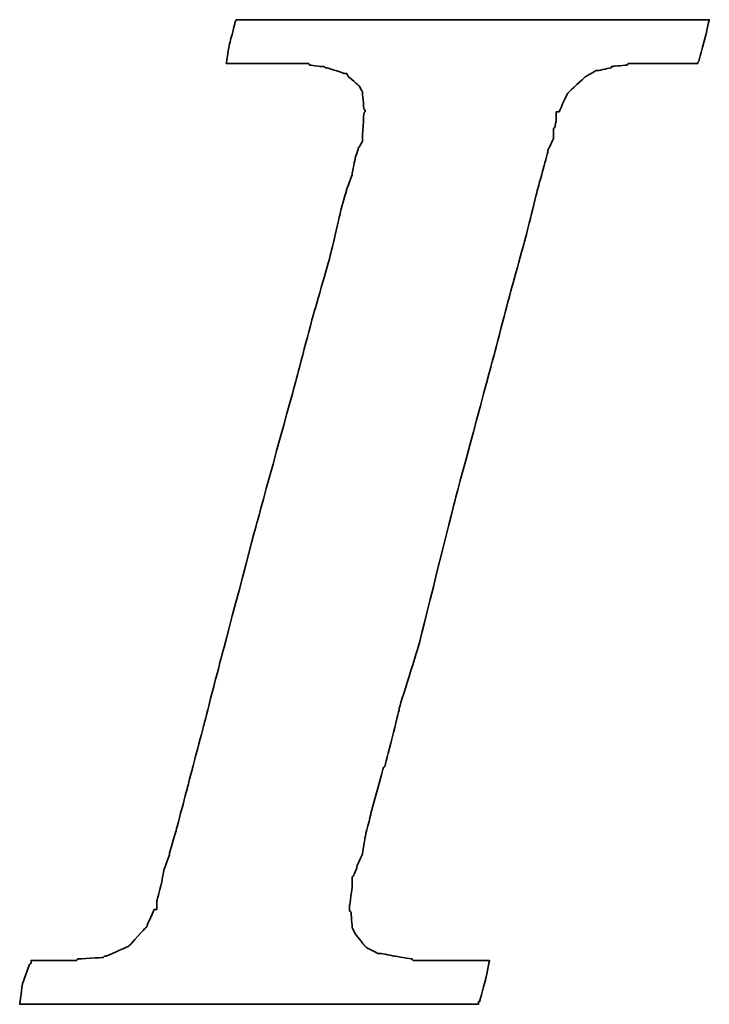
# Model space of a CAD drawing. Extents: x 564 to 765, y 41 to 158.
# Tile 23 of 40: x 724.31 to 725.82, y 107.48 to 109.64. Entities that reach past the tile are written whole.
import ezdxf

# ---------------------------------------------------------------- set-up
doc = ezdxf.new("R2010")
doc.units = 0
doc.header["$MEASUREMENT"] = 0
doc.layers.add('DIM', color=4, linetype='CONTINUOUS')
doc.layers.add('layer 1', color=7, linetype='CONTINUOUS')

# ---------------------------------------------------------------- blocks, each defined once
blk = doc.blocks.new('TBI MOTION logo(完整正式版)')
at = {"layer": 'layer 1', "color": 22, "lineweight": 35}
blk.add_open_spline([(-40.59125, -7.94375), (-40.59125, -7.94375), (-40.97375, -7.94375), (-40.97375, -7.94375), (-40.97375, -7.94375), (-40.97375, -7.94375), (-41.38125, -7.94375), (-41.38125, -7.94375), (-41.38125, -7.94375), (-41.38125, -7.94375), (-41.54875, -7.94375), (-41.54875, -7.94375), (-41.54875, -7.94375), (-41.54875, -7.94375), (-41.59875, -7.94375), (-41.59875, -7.94375), (-41.59875, -7.94375), (-41.59875, -7.94375), (-41.88375, -7.94375), (-41.88375, -7.94375), (-41.88375, -7.94375), (-41.88375, -7.94375), (-41.90875, -7.91875), (-41.90875, -7.91875), (-41.90875, -7.91875), (-41.90875, -7.91875), (-42.19875, -7.87125), (-42.19875, -7.87125), (-42.19875, -7.87125), (-42.19875, -7.87125), (-42.43875, -7.82375), (-42.43875, -7.82375), (-42.43875, -7.82375), (-42.43875, -7.82375), (-42.45875, -7.82375), (-42.45875, -7.82375), (-42.45875, -7.82375), (-42.45875, -7.82375), (-42.48625, -7.82375), (-42.48625, -7.82375), (-42.48625, -7.82375), (-42.48625, -7.82375), (-42.67625, -7.72375), (-42.67625, -7.72375), (-42.67625, -7.72375), (-42.67625, -7.72375), (-42.70125, -7.70375), (-42.70125, -7.70375), (-42.70125, -7.70375), (-42.70125, -7.70375), (-42.72375, -7.67875), (-42.72375, -7.67875), (-42.72375, -7.67875), (-42.72375, -7.67875), (-42.86875, -7.48875), (-42.86875, -7.48875), (-42.86875, -7.48875), (-42.86875, -7.48875), (-42.89375, -7.43875), (-42.89375, -7.43875), (-42.89375, -7.43875), (-42.89375, -7.43875), (-42.91875, -7.38875), (-42.91875, -7.38875), (-42.91875, -7.38875), (-42.91875, -7.38875), (-42.93875, -7.12875), (-42.93875, -7.12875), (-42.93875, -7.12875), (-42.93875, -7.12875), (-42.96375, -7.10375), (-42.96375, -7.10375), (-42.96375, -7.10375), (-42.96375, -7.10375), (-42.96375, -7.05375), (-42.96375, -7.05375), (-42.96375, -7.05375), (-42.96375, -7.05375), (-42.96375, -7.00875), (-42.96375, -7.00875), (-42.96375, -7.00875), (-42.96375, -7.00875), (-42.91875, -6.69625), (-42.91875, -6.69625), (-42.91875, -6.69625), (-42.91875, -6.69625), (-42.91875, -6.62375), (-42.91875, -6.62375), (-42.91875, -6.62375), (-42.91875, -6.62375), (-42.91875, -6.59625), (-42.91875, -6.59625), (-42.91875, -6.59625), (-42.91875, -6.59625), (-42.91875, -6.57375), (-42.91875, -6.57375), (-42.91875, -6.57375), (-42.91875, -6.57375), (-42.91875, -6.52875), (-42.91875, -6.52875), (-42.91875, -6.52875), (-42.91875, -6.52875), (-42.89375, -6.50375), (-42.89375, -6.50375), (-42.89375, -6.50375), (-42.89375, -6.50375), (-42.84375, -6.38375), (-42.84375, -6.38375), (-42.84375, -6.38375), (-42.84375, -6.38375), (-42.84375, -6.35875), (-42.84375, -6.35875), (-42.84375, -6.35875), (-42.84375, -6.35875), (-42.74625, -6.14375), (-42.74625, -6.14375), (-42.74625, -6.14375), (-42.74625, -6.14375), (-42.70125, -5.85375), (-42.70125, -5.85375), (-42.70125, -5.85375), (-42.70125, -5.85375), (-42.60375, -5.47125), (-42.60375, -5.47125), (-42.60375, -5.47125), (-42.60375, -5.47125), (-42.60375, -5.44875), (-42.60375, -5.44875), (-42.60375, -5.44875), (-42.60375, -5.44875), (-42.38875, -4.67875), (-42.38875, -4.67875), (-42.38875, -4.67875), (-42.38875, -4.67875), (-42.36375, -4.65375), (-42.36375, -4.65375), (-42.36375, -4.65375), (-42.36375, -4.65375), (-42.12375, -3.69625), (-42.12375, -3.69625), (-42.12375, -3.69625), (-42.12375, -3.69625), (-42.12375, -3.67374), (-42.12375, -3.67374), (-42.12375, -3.67374), (-42.12375, -3.67374), (-41.78875, -2.59374), (-41.78875, -2.59374), (-41.78875, -2.59374), (-41.78875, -2.59374), (-41.18875, -0.19375), (-41.18875, -0.19375), (-41.18875, -0.19375), (-41.18875, -0.19375), (-40.54375, 2.20624), (-40.54375, 2.20624), (-40.54375, 2.20624), (-40.54375, 2.20624), (-40.25375, 3.30875), (-40.25375, 3.30875), (-40.25375, 3.30875), (-40.25375, 3.30875), (-39.98875, 4.27125), (-39.98875, 4.27125), (-39.98875, 4.27125), (-39.98875, 4.27125), (-39.77375, 5.13125), (-39.77375, 5.13125), (-39.77375, 5.13125), (-39.77375, 5.13125), (-39.67875, 5.47125), (-39.67875, 5.47125), (-39.67875, 5.47125), (-39.67875, 5.47125), (-39.60375, 5.75625), (-39.60375, 5.75625), (-39.60375, 5.75625), (-39.60375, 5.75625), (-39.60375, 5.78125), (-39.60375, 5.78125), (-39.60375, 5.78125), (-39.60375, 5.78125), (-39.50875, 5.97125), (-39.50875, 5.97125), (-39.50875, 5.97125), (-39.50875, 5.97125), (-39.50875, 6.13875), (-39.50875, 6.13875), (-39.50875, 6.13875), (-39.50875, 6.13875), (-39.48625, 6.16625), (-39.48625, 6.16625), (-39.48625, 6.16625), (-39.48625, 6.16625), (-39.46125, 6.28625), (-39.46125, 6.28625), (-39.46125, 6.28625), (-39.46125, 6.28625), (-39.46125, 6.42625), (-39.46125, 6.42625), (-39.46125, 6.42625), (-39.46125, 6.42625), (-39.41375, 6.42625), (-39.41375, 6.42625), (-39.41375, 6.42625), (-39.41375, 6.42625), (-39.29375, 6.69125), (-39.29375, 6.69125), (-39.29375, 6.69125), (-39.29375, 6.69125), (-39.26875, 6.74125), (-39.26875, 6.74125), (-39.26875, 6.74125), (-39.26875, 6.74125), (-39.24375, 6.76625), (-39.24375, 6.76625), (-39.24375, 6.76625), (-39.24375, 6.76625), (-38.98375, 7.00624), (-38.98375, 7.00624), (-38.98375, 7.00624), (-38.98375, 7.00624), (-38.95625, 7.02624), (-38.95625, 7.02624), (-38.95625, 7.02624), (-38.95625, 7.02624), (-38.78875, 7.12624), (-38.78875, 7.12624), (-38.78875, 7.12624), (-38.78875, 7.12624), (-38.76375, 7.12624), (-38.76375, 7.12624), (-38.76375, 7.12624), (-38.76375, 7.12624), (-38.74375, 7.12624), (-38.74375, 7.12624), (-38.74375, 7.12624), (-38.74375, 7.12624), (-38.52875, 7.17125), (-38.52875, 7.17125), (-38.52875, 7.17125), (-38.52875, 7.17125), (-38.52875, 7.19624), (-38.52875, 7.19624), (-38.52875, 7.19624), (-38.52875, 7.19624), (-38.50375, 7.19624), (-38.50375, 7.19624), (-38.50375, 7.19624), (-38.50375, 7.19624), (-38.26125, 7.21875), (-38.26125, 7.21875), (-38.26125, 7.21875), (-38.26125, 7.21875), (-38.23875, 7.24624), (-38.23875, 7.24624), (-38.23875, 7.24624), (-38.23875, 7.24624), (-38.21625, 7.24624), (-38.21625, 7.24624), (-38.21625, 7.24624), (-38.21625, 7.24624), (-38.18875, 7.24624), (-38.18875, 7.24624), (-38.18875, 7.24624), (-38.18875, 7.24624), (-37.90375, 7.24624), (-37.90375, 7.24624), (-37.90375, 7.24624), (-37.90375, 7.24624), (-37.85375, 7.24624), (-37.85375, 7.24624), (-37.85375, 7.24624), (-37.85375, 7.24624), (-37.75875, 7.24624), (-37.75875, 7.24624), (-37.75875, 7.24624), (-37.75875, 7.24624), (-37.42375, 7.24624), (-37.42375, 7.24624), (-37.42375, 7.24624), (-37.42375, 7.24624), (-37.08875, 7.24624), (-37.08875, 7.24624), (-37.08875, 7.24624), (-37.08875, 7.24624), (-37.06375, 7.24624), (-37.06375, 7.24624), (-37.06375, 7.24624), (-37.06375, 7.24624), (-37.06375, 7.26624), (-37.06375, 7.26624), (-37.06375, 7.26624), (-37.06375, 7.26624), (-37.03875, 7.29125), (-37.03875, 7.29125), (-37.03875, 7.29125), (-37.03875, 7.29125), (-37.03875, 7.31625), (-37.03875, 7.31625), (-37.03875, 7.31625), (-37.03875, 7.31625), (-36.94125, 7.67625), (-36.94125, 7.67625), (-36.94125, 7.67625), (-36.94125, 7.67625), (-36.86875, 7.98625), (-36.86875, 7.98625), (-36.86875, 7.98625), (-36.86875, 7.98625), (-36.98875, 7.98625), (-36.98875, 7.98625), (-36.98875, 7.98625), (-36.98875, 7.98625), (-37.42375, 7.98625), (-37.42375, 7.98625), (-37.42375, 7.98625), (-37.42375, 7.98625), (-37.94875, 7.98625), (-37.94875, 7.98625), (-37.94875, 7.98625), (-37.94875, 7.98625), (-38.57375, 7.98625), (-38.57375, 7.98625), (-38.57375, 7.98625), (-38.57375, 7.98625), (-39.29375, 7.98625), (-39.29375, 7.98625), (-39.29375, 7.98625), (-39.29375, 7.98625), (-40.82875, 7.98625), (-40.82875, 7.98625), (-40.82875, 7.98625), (-40.82875, 7.98625), (-42.36375, 7.98625), (-42.36375, 7.98625), (-42.36375, 7.98625), (-42.36375, 7.98625), (-43.08375, 7.98625), (-43.08375, 7.98625), (-43.08375, 7.98625), (-43.08375, 7.98625), (-43.70875, 7.98625), (-43.70875, 7.98625), (-43.70875, 7.98625), (-43.70875, 7.98625), (-44.23375, 7.98625), (-44.23375, 7.98625), (-44.23375, 7.98625), (-44.23375, 7.98625), (-44.66875, 7.98625), (-44.66875, 7.98625), (-44.66875, 7.98625), (-44.66875, 7.98625), (-44.88375, 7.98625), (-44.88375, 7.98625), (-44.88375, 7.98625), (-44.88375, 7.98625), (-44.90875, 7.94125), (-44.90875, 7.94125), (-44.90875, 7.94125), (-44.90875, 7.94125), (-44.90875, 7.91625), (-44.90875, 7.91625), (-44.90875, 7.91625), (-44.90875, 7.91625), (-45.00375, 7.55625), (-45.00375, 7.55625), (-45.00375, 7.55625), (-45.00375, 7.55625), (-45.05375, 7.24624), (-45.05375, 7.24624), (-45.05375, 7.24624), (-45.05375, 7.24624), (-44.61875, 7.24624), (-44.61875, 7.24624), (-44.61875, 7.24624), (-44.61875, 7.24624), (-44.11375, 7.24624), (-44.11375, 7.24624), (-44.11375, 7.24624), (-44.11375, 7.24624), (-43.99375, 7.24624), (-43.99375, 7.24624), (-43.99375, 7.24624), (-43.99375, 7.24624), (-43.94625, 7.24624), (-43.94625, 7.24624), (-43.94625, 7.24624), (-43.94625, 7.24624), (-43.92374, 7.24624), (-43.92374, 7.24624), (-43.92374, 7.24624), (-43.92374, 7.24624), (-43.65875, 7.24624), (-43.65875, 7.24624), (-43.65875, 7.24624), (-43.65875, 7.24624), (-43.63875, 7.21875), (-43.63875, 7.21875), (-43.63875, 7.21875), (-43.63875, 7.21875), (-43.46875, 7.19624), (-43.46875, 7.19624), (-43.46875, 7.19624), (-43.46875, 7.19624), (-43.39875, 7.19624), (-43.39875, 7.19624), (-43.39875, 7.19624), (-43.39875, 7.19624), (-43.37125, 7.17125), (-43.37125, 7.17125), (-43.37125, 7.17125), (-43.37125, 7.17125), (-43.34875, 7.17125), (-43.34875, 7.17125), (-43.34875, 7.17125), (-43.34875, 7.17125), (-43.20375, 7.12624), (-43.20375, 7.12624), (-43.20375, 7.12624), (-43.20375, 7.12624), (-43.05875, 7.07624), (-43.05875, 7.07624), (-43.05875, 7.07624), (-43.05875, 7.07624), (-43.01375, 7.07624), (-43.01375, 7.07624), (-43.01375, 7.07624), (-43.01375, 7.07624), (-42.98875, 7.02624), (-42.98875, 7.02624), (-42.98875, 7.02624), (-42.98875, 7.02624), (-42.79875, 6.86125), (-42.79875, 6.86125), (-42.79875, 6.86125), (-42.79875, 6.86125), (-42.77375, 6.81125), (-42.77375, 6.81125), (-42.77375, 6.81125), (-42.77375, 6.81125), (-42.74625, 6.76625), (-42.74625, 6.76625), (-42.74625, 6.76625), (-42.74625, 6.76625), (-42.72375, 6.47625), (-42.72375, 6.47625), (-42.72375, 6.47625), (-42.72375, 6.47625), (-42.70125, 6.45124), (-42.70125, 6.45124), (-42.70125, 6.45124), (-42.70125, 6.45124), (-42.70125, 6.42625), (-42.70125, 6.42625), (-42.70125, 6.42625), (-42.70125, 6.42625), (-42.72375, 6.40625), (-42.72375, 6.40625), (-42.72375, 6.40625), (-42.72375, 6.40625), (-42.74625, 5.97125), (-42.74625, 5.97125), (-42.74625, 5.97125), (-42.74625, 5.97125), (-42.74625, 5.94625), (-42.74625, 5.94625), (-42.74625, 5.94625), (-42.74625, 5.94625), (-42.74625, 5.92625), (-42.74625, 5.92625), (-42.74625, 5.92625), (-42.74625, 5.92625), (-42.77375, 5.87625), (-42.77375, 5.87625), (-42.77375, 5.87625), (-42.77375, 5.87625), (-42.81875, 5.80625), (-42.81875, 5.80625), (-42.81875, 5.80625), (-42.81875, 5.80625), (-42.86875, 5.63625), (-42.86875, 5.63625), (-42.86875, 5.63625), (-42.86875, 5.63625), (-42.91875, 5.39625), (-42.91875, 5.39625), (-42.91875, 5.39625), (-42.91875, 5.39625), (-42.91875, 5.37124), (-42.91875, 5.37124), (-42.91875, 5.37124), (-42.91875, 5.37124), (-43.01375, 5.10874), (-43.01375, 5.10874), (-43.01375, 5.10874), (-43.01375, 5.10874), (-43.10875, 4.77124), (-43.10875, 4.77124), (-43.10875, 4.77124), (-43.10875, 4.77124), (-43.29875, 3.95625), (-43.29875, 3.95625), (-43.29875, 3.95625), (-43.29875, 3.95625), (-43.58875, 2.95125), (-43.58875, 2.95125), (-43.58875, 2.95125), (-43.58875, 2.95125), (-43.87375, 1.87125), (-43.87375, 1.87125), (-43.87375, 1.87125), (-43.87375, 1.87125), (-44.52625, -0.50374), (-44.52625, -0.50374), (-44.52625, -0.50374), (-44.52625, -0.50374), (-45.14875, -2.85375), (-45.14875, -2.85375), (-45.14875, -2.85375), (-45.14875, -2.85375), (-45.43375, -3.95875), (-45.43375, -3.95875), (-45.43375, -3.95875), (-45.43375, -3.95875), (-45.69875, -4.96875), (-45.69875, -4.96875), (-45.69875, -4.96875), (-45.69875, -4.96875), (-45.91375, -5.78375), (-45.91375, -5.78375), (-45.91375, -5.78375), (-45.91375, -5.78375), (-46.01375, -6.11875), (-46.01375, -6.11875), (-46.01375, -6.11875), (-46.01375, -6.11875), (-46.01375, -6.14375), (-46.01375, -6.14375), (-46.01375, -6.14375), (-46.01375, -6.14375), (-46.10875, -6.40875), (-46.10875, -6.40875), (-46.10875, -6.40875), (-46.10875, -6.40875), (-46.15375, -6.64875), (-46.15375, -6.64875), (-46.15375, -6.64875), (-46.15375, -6.64875), (-46.20375, -6.83875), (-46.20375, -6.83875), (-46.20375, -6.83875), (-46.20375, -6.83875), (-46.22875, -6.93375), (-46.22875, -6.93375), (-46.22875, -6.93375), (-46.22875, -6.93375), (-46.22875, -7.07875), (-46.22875, -7.07875), (-46.22875, -7.07875), (-46.22875, -7.07875), (-46.27375, -7.07875), (-46.27375, -7.07875), (-46.27375, -7.07875), (-46.27375, -7.07875), (-46.39375, -7.34375), (-46.39375, -7.34375), (-46.39375, -7.34375), (-46.39375, -7.34375), (-46.39375, -7.36875), (-46.39375, -7.36875), (-46.39375, -7.36875), (-46.39375, -7.36875), (-46.42125, -7.38875), (-46.42125, -7.38875), (-46.42125, -7.38875), (-46.42125, -7.38875), (-46.68375, -7.67875), (-46.68375, -7.67875), (-46.68375, -7.67875), (-46.68375, -7.67875), (-46.70875, -7.70375), (-46.70875, -7.70375), (-46.70875, -7.70375), (-46.70875, -7.70375), (-46.75375, -7.72375), (-46.75375, -7.72375), (-46.75375, -7.72375), (-46.75375, -7.72375), (-47.08875, -7.87125), (-47.08875, -7.87125), (-47.08875, -7.87125), (-47.08875, -7.87125), (-47.11625, -7.87125), (-47.11625, -7.87125), (-47.11625, -7.87125), (-47.11625, -7.87125), (-47.13875, -7.89375), (-47.13875, -7.89375), (-47.13875, -7.89375), (-47.13875, -7.89375), (-47.56875, -7.91875), (-47.56875, -7.91875), (-47.56875, -7.91875), (-47.56875, -7.91875), (-47.59625, -7.94375), (-47.59625, -7.94375), (-47.59625, -7.94375), (-47.59625, -7.94375), (-47.64375, -7.94375), (-47.64375, -7.94375), (-47.64375, -7.94375), (-47.64375, -7.94375), (-47.73625, -7.94375), (-47.73625, -7.94375), (-47.73625, -7.94375), (-47.73625, -7.94375), (-48.07375, -7.94375), (-48.07375, -7.94375), (-48.07375, -7.94375), (-48.07375, -7.94375), (-48.36125, -7.94375), (-48.36125, -7.94375), (-48.36125, -7.94375), (-48.36125, -7.94375), (-48.36125, -7.96625), (-48.36125, -7.96625), (-48.36125, -7.96625), (-48.36125, -7.96625), (-48.36125, -7.99125), (-48.36125, -7.99125), (-48.36125, -7.99125), (-48.36125, -7.99125), (-48.38875, -8.01375), (-48.38875, -8.01375), (-48.38875, -8.01375), (-48.38875, -8.01375), (-48.50875, -8.34875), (-48.50875, -8.34875), (-48.50875, -8.34875), (-48.50875, -8.34875), (-48.55375, -8.68625), (-48.55375, -8.68625), (-48.55375, -8.68625), (-48.55375, -8.68625), (-48.45875, -8.68625), (-48.45875, -8.68625), (-48.45875, -8.68625), (-48.45875, -8.68625), (-48.07375, -8.68625), (-48.07375, -8.68625), (-48.07375, -8.68625), (-48.07375, -8.68625), (-47.52375, -8.68625), (-47.52375, -8.68625), (-47.52375, -8.68625), (-47.52375, -8.68625), (-46.92375, -8.68625), (-46.92375, -8.68625), (-46.92375, -8.68625), (-46.92375, -8.68625), (-46.25375, -8.68625), (-46.25375, -8.68625), (-46.25375, -8.68625), (-46.25375, -8.68625), (-46.20375, -8.68625), (-46.20375, -8.68625), (-46.20375, -8.68625), (-46.20375, -8.68625), (-44.71375, -8.68625), (-44.71375, -8.68625), (-44.71375, -8.68625), (-44.71375, -8.68625), (-43.22875, -8.68625), (-43.22875, -8.68625), (-43.22875, -8.68625), (-43.22875, -8.68625), (-42.55875, -8.68625), (-42.55875, -8.68625), (-42.55875, -8.68625), (-42.55875, -8.68625), (-42.50875, -8.68625), (-42.50875, -8.68625), (-42.50875, -8.68625), (-42.50875, -8.68625), (-41.93375, -8.68625), (-41.93375, -8.68625), (-41.93375, -8.68625), (-41.93375, -8.68625), (-41.38125, -8.68625), (-41.38125, -8.68625), (-41.38125, -8.68625), (-41.38125, -8.68625), (-40.97375, -8.68625), (-40.97375, -8.68625), (-40.97375, -8.68625), (-40.97375, -8.68625), (-40.78125, -8.68625), (-40.78125, -8.68625), (-40.78125, -8.68625), (-40.78125, -8.68625), (-40.78125, -8.63875), (-40.78125, -8.63875), (-40.78125, -8.63875), (-40.78125, -8.63875), (-40.75875, -8.63875), (-40.75875, -8.63875), (-40.75875, -8.63875), (-40.75875, -8.63875), (-40.66375, -8.27875), (-40.66375, -8.27875), (-40.66375, -8.27875), (-40.66375, -8.27875), (-40.59125, -7.94375), (-40.59125, -7.94375)], degree=3, knots=[0, 0, 0, 0, 0.00558659, 0.00558659, 0.00558659, 0.0055866, 0.01117318, 0.01117318, 0.01117318, 0.01117319, 0.01675978, 0.01675978, 0.01675978, 0.01675979, 0.02234637, 0.02234637, 0.02234637, 0.02234638, 0.02793296, 0.02793296, 0.02793296, 0.02793297, 0.03351955, 0.03351955, 0.03351955, 0.03351956, 0.03910615, 0.03910615, 0.03910615, 0.03910616, 0.04469274, 0.04469274, 0.04469274, 0.04469275, 0.05027933, 0.05027933, 0.05027933, 0.05027934, 0.05586592, 0.05586592, 0.05586592, 0.05586593, 0.06145251, 0.06145251, 0.06145251, 0.06145252, 0.06703911, 0.06703911, 0.06703911, 0.06703912, 0.0726257, 0.0726257, 0.0726257, 0.07262571, 0.07821229, 0.07821229, 0.07821229, 0.0782123, 0.08379888, 0.08379888, 0.08379888, 0.08379889, 0.08938547, 0.08938547, 0.08938547, 0.08938548, 0.09497207, 0.09497207, 0.09497207, 0.09497208, 0.10055866, 0.10055866, 0.10055866, 0.10055867, 0.10614525, 0.10614525, 0.10614525, 0.10614526, 0.11173184, 0.11173184, 0.11173184, 0.11173185, 0.11731844, 0.11731844, 0.11731844, 0.11731845, 0.12290503, 0.12290503, 0.12290503, 0.12290504, 0.12849162, 0.12849162, 0.12849162, 0.12849163, 0.13407821, 0.13407821, 0.13407821, 0.13407822, 0.1396648, 0.1396648, 0.1396648, 0.13966481, 0.1452514, 0.1452514, 0.1452514, 0.14525141, 0.15083799, 0.15083799, 0.15083799, 0.150838, 0.15642458, 0.15642458, 0.15642458, 0.15642459, 0.16201117, 0.16201117, 0.16201117, 0.16201118, 0.16759777, 0.16759777, 0.16759777, 0.16759778, 0.17318436, 0.17318436, 0.17318436, 0.17318437, 0.17877095, 0.17877095, 0.17877095, 0.17877096, 0.18435754, 0.18435754, 0.18435754, 0.18435755, 0.18994413, 0.18994413, 0.18994413, 0.18994414, 0.19553073, 0.19553073, 0.19553073, 0.19553074, 0.20111732, 0.20111732, 0.20111732, 0.20111733, 0.20670391, 0.20670391, 0.20670391, 0.20670392, 0.2122905, 0.2122905, 0.2122905, 0.21229051, 0.21787709, 0.21787709, 0.21787709, 0.2178771, 0.22346369, 0.22346369, 0.22346369, 0.2234637, 0.22905028, 0.22905028, 0.22905028, 0.22905029, 0.23463687, 0.23463687, 0.23463687, 0.23463688, 0.24022346, 0.24022346, 0.24022346, 0.24022347, 0.24581006, 0.24581006, 0.24581006, 0.24581007, 0.25139665, 0.25139665, 0.25139665, 0.25139666, 0.25698324, 0.25698324, 0.25698324, 0.25698325, 0.26256983, 0.26256983, 0.26256983, 0.26256984, 0.26815642, 0.26815642, 0.26815642, 0.26815643, 0.27374302, 0.27374302, 0.27374302, 0.27374303, 0.27932961, 0.27932961, 0.27932961, 0.27932962, 0.2849162, 0.2849162, 0.2849162, 0.28491621, 0.29050279, 0.29050279, 0.29050279, 0.2905028, 0.29608939, 0.29608939, 0.29608939, 0.2960894, 0.30167598, 0.30167598, 0.30167598, 0.30167599, 0.30726257, 0.30726257, 0.30726257, 0.30726258, 0.31284916, 0.31284916, 0.31284916, 0.31284917, 0.31843575, 0.31843575, 0.31843575, 0.31843576, 0.32402235, 0.32402235, 0.32402235, 0.32402236, 0.32960894, 0.32960894, 0.32960894, 0.32960895, 0.33519553, 0.33519553, 0.33519553, 0.33519554, 0.34078212, 0.34078212, 0.34078212, 0.34078213, 0.34636872, 0.34636872, 0.34636872, 0.34636873, 0.35195531, 0.35195531, 0.35195531, 0.35195532, 0.3575419, 0.3575419, 0.3575419, 0.35754191, 0.36312849, 0.36312849, 0.36312849, 0.3631285, 0.36871508, 0.36871508, 0.36871508, 0.36871509, 0.37430168, 0.37430168, 0.37430168, 0.37430169, 0.37988827, 0.37988827, 0.37988827, 0.37988828, 0.38547486, 0.38547486, 0.38547486, 0.38547487, 0.39106145, 0.39106145, 0.39106145, 0.39106146, 0.39664804, 0.39664804, 0.39664804, 0.39664805, 0.40223464, 0.40223464, 0.40223464, 0.40223465, 0.40782123, 0.40782123, 0.40782123, 0.40782124, 0.41340782, 0.41340782, 0.41340782, 0.41340783, 0.41899441, 0.41899441, 0.41899441, 0.41899442, 0.42458101, 0.42458101, 0.42458101, 0.42458102, 0.4301676, 0.4301676, 0.4301676, 0.43016761, 0.43575419, 0.43575419, 0.43575419, 0.4357542, 0.44134078, 0.44134078, 0.44134078, 0.44134079, 0.44692737, 0.44692737, 0.44692737, 0.44692738, 0.45251397, 0.45251397, 0.45251397, 0.45251398, 0.45810056, 0.45810056, 0.45810056, 0.45810057, 0.46368715, 0.46368715, 0.46368715, 0.46368716, 0.46927374, 0.46927374, 0.46927374, 0.46927375, 0.47486034, 0.47486034, 0.47486034, 0.47486035, 0.48044693, 0.48044693, 0.48044693, 0.48044694, 0.48603352, 0.48603352, 0.48603352, 0.48603353, 0.49162011, 0.49162011, 0.49162011, 0.49162012, 0.4972067, 0.4972067, 0.4972067, 0.49720671, 0.5027933, 0.5027933, 0.5027933, 0.50279331, 0.50837989, 0.50837989, 0.50837989, 0.5083799, 0.51396648, 0.51396648, 0.51396648, 0.51396649, 0.51955307, 0.51955307, 0.51955307, 0.51955308, 0.52513966, 0.52513966, 0.52513966, 0.52513967, 0.53072626, 0.53072626, 0.53072626, 0.53072627, 0.53631285, 0.53631285, 0.53631285, 0.53631286, 0.54189944, 0.54189944, 0.54189944, 0.54189945, 0.54748603, 0.54748603, 0.54748603, 0.54748604, 0.55307263, 0.55307263, 0.55307263, 0.55307264, 0.55865922, 0.55865922, 0.55865922, 0.55865923, 0.56424581, 0.56424581, 0.56424581, 0.56424582, 0.5698324, 0.5698324, 0.5698324, 0.56983241, 0.57541899, 0.57541899, 0.57541899, 0.575419, 0.58100559, 0.58100559, 0.58100559, 0.5810056, 0.58659218, 0.58659218, 0.58659218, 0.58659219, 0.59217877, 0.59217877, 0.59217877, 0.59217878, 0.59776536, 0.59776536, 0.59776536, 0.59776537, 0.60335196, 0.60335196, 0.60335196, 0.60335197, 0.60893855, 0.60893855, 0.60893855, 0.60893856, 0.61452514, 0.61452514, 0.61452514, 0.61452515, 0.62011173, 0.62011173, 0.62011173, 0.62011174, 0.62569832, 0.62569832, 0.62569832, 0.62569833, 0.63128492, 0.63128492, 0.63128492, 0.63128493, 0.63687151, 0.63687151, 0.63687151, 0.63687152, 0.6424581, 0.6424581, 0.6424581, 0.64245811, 0.64804469, 0.64804469, 0.64804469, 0.6480447, 0.65363128, 0.65363128, 0.65363128, 0.65363129, 0.65921788, 0.65921788, 0.65921788, 0.65921789, 0.66480447, 0.66480447, 0.66480447, 0.66480448, 0.67039106, 0.67039106, 0.67039106, 0.67039107, 0.67597765, 0.67597765, 0.67597765, 0.67597766, 0.68156425, 0.68156425, 0.68156425, 0.68156426, 0.68715084, 0.68715084, 0.68715084, 0.68715085, 0.69273743, 0.69273743, 0.69273743, 0.69273744, 0.69832402, 0.69832402, 0.69832402, 0.69832403, 0.70391061, 0.70391061, 0.70391061, 0.70391062, 0.70949721, 0.70949721, 0.70949721, 0.70949722, 0.7150838, 0.7150838, 0.7150838, 0.71508381, 0.72067039, 0.72067039, 0.72067039, 0.7206704, 0.72625698, 0.72625698, 0.72625698, 0.72625699, 0.73184358, 0.73184358, 0.73184358, 0.73184359, 0.73743017, 0.73743017, 0.73743017, 0.73743018, 0.74301676, 0.74301676, 0.74301676, 0.74301677, 0.74860335, 0.74860335, 0.74860335, 0.74860336, 0.75418994, 0.75418994, 0.75418994, 0.75418995, 0.75977654, 0.75977654, 0.75977654, 0.75977655, 0.76536313, 0.76536313, 0.76536313, 0.76536314, 0.77094972, 0.77094972, 0.77094972, 0.77094973, 0.77653631, 0.77653631, 0.77653631, 0.77653632, 0.78212291, 0.78212291, 0.78212291, 0.78212292, 0.7877095, 0.7877095, 0.7877095, 0.78770951, 0.79329609, 0.79329609, 0.79329609, 0.7932961, 0.79888268, 0.79888268, 0.79888268, 0.79888269, 0.80446927, 0.80446927, 0.80446927, 0.80446928, 0.81005587, 0.81005587, 0.81005587, 0.81005588, 0.81564246, 0.81564246, 0.81564246, 0.81564247, 0.82122905, 0.82122905, 0.82122905, 0.82122906, 0.82681564, 0.82681564, 0.82681564, 0.82681565, 0.83240223, 0.83240223, 0.83240223, 0.83240224, 0.83798883, 0.83798883, 0.83798883, 0.83798884, 0.84357542, 0.84357542, 0.84357542, 0.84357543, 0.84916201, 0.84916201, 0.84916201, 0.84916202, 0.8547486, 0.8547486, 0.8547486, 0.85474861, 0.8603352, 0.8603352, 0.8603352, 0.86033521, 0.86592179, 0.86592179, 0.86592179, 0.8659218, 0.87150838, 0.87150838, 0.87150838, 0.87150839, 0.87709497, 0.87709497, 0.87709497, 0.87709498, 0.88268156, 0.88268156, 0.88268156, 0.88268157, 0.88826816, 0.88826816, 0.88826816, 0.88826817, 0.89385475, 0.89385475, 0.89385475, 0.89385476, 0.89944134, 0.89944134, 0.89944134, 0.89944135, 0.90502793, 0.90502793, 0.90502793, 0.90502794, 0.91061453, 0.91061453, 0.91061453, 0.91061454, 0.91620112, 0.91620112, 0.91620112, 0.91620113, 0.92178771, 0.92178771, 0.92178771, 0.92178772, 0.9273743, 0.9273743, 0.9273743, 0.92737431, 0.93296089, 0.93296089, 0.93296089, 0.9329609, 0.93854749, 0.93854749, 0.93854749, 0.9385475, 0.94413408, 0.94413408, 0.94413408, 0.94413409, 0.94972067, 0.94972067, 0.94972067, 0.94972068, 0.95530726, 0.95530726, 0.95530726, 0.95530727, 0.96089385, 0.96089385, 0.96089385, 0.96089386, 0.96648045, 0.96648045, 0.96648045, 0.96648046, 0.97206704, 0.97206704, 0.97206704, 0.97206705, 0.97765363, 0.97765363, 0.97765363, 0.97765364, 0.98324022, 0.98324022, 0.98324022, 0.98324023, 0.98882682, 0.98882682, 0.98882682, 0.98882683, 0.99441341, 0.99441341, 0.99441341, 0.99441342, 1, 1, 1, 1], dxfattribs=at)

msp = doc.modelspace()

# ---------------------------------------------------------------- block references
at = {"layer": 'DIM', "xscale": 0.1295999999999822, "yscale": 0.1295999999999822, "zscale": 0.1295999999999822}
msp.add_blockref('TBI MOTION logo(完整正式版)', (730.6006, 108.60822), dxfattribs=at)

doc.saveas('drawing.dxf')
